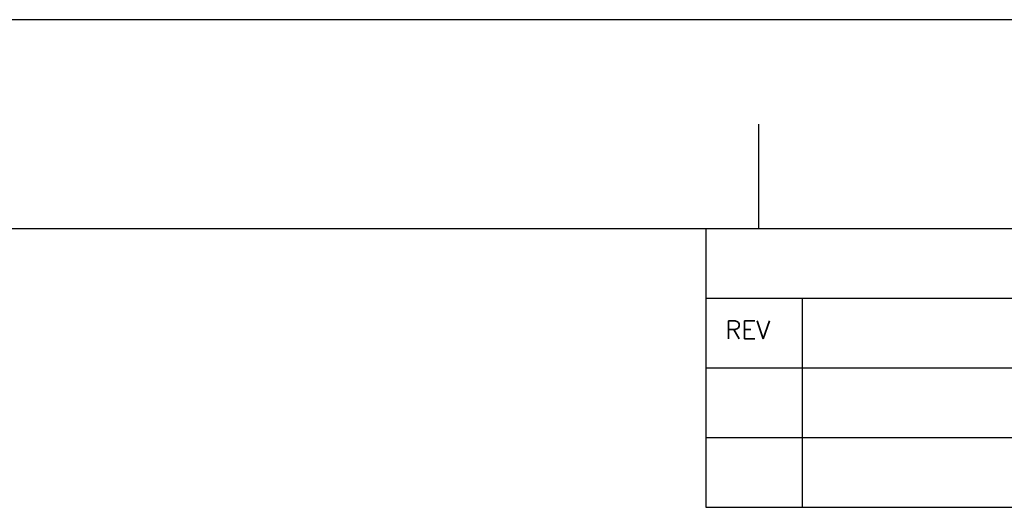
# Model space of a CAD drawing. Header units: inches. Extents: x 9801 to 15852, y -1049 to 3517.
# Tile 20 of 24: x 13597 to 14605, y 3018 to 3517. Entities that reach past the tile are written whole.
import ezdxf

# ---------------------------------------------------------------- set-up
doc = ezdxf.new("R2010")
doc.units = ezdxf.units.IN
doc.header["$LTSCALE"] = 17
doc.header["$MEASUREMENT"] = 0
doc.layers.add('6文本', color=5, linetype='CONTINUOUS')
doc.layers.add('Title Block', color=7, linetype='CONTINUOUS')
doc.styles.add('Roman', font='romans')

msp = doc.modelspace()

# ---------------------------------------------------------------- linework, layer by layer
at = {"layer": 'Title Block'}
for p, q in [((15851.9, 3517.47), (9858.8, 3517.47)), ((14353.63, 3303.43), (14353.63, 3410.45)), ((14299.33, 3303.43), (14299.33, 3018.05)), ((14299.33, 3232.09), (15709.21, 3232.09)), ((14398.09, 3018.05), (14398.09, 3232.09)), ((14299.33, 3160.74), (15709.21, 3160.74)), ((14299.33, 3089.39), (15709.21, 3089.39)), ((14299.33, 3018.05), (15709.21, 3018.05))]:
    msp.add_line(p, q, dxfattribs=at)
at = {"layer": 'Title Block', "lineweight": 30}
msp.add_line((15709.21, 3303.43), (10001.49, 3303.43), dxfattribs=at)

# ---------------------------------------------------------------- texts
at = {"layer": '6文本', "style": 'Roman'}
msp.add_text('REV', height=18.55, dxfattribs=at).set_placement((14319.12, 3190.5))

doc.saveas('drawing.dxf')
